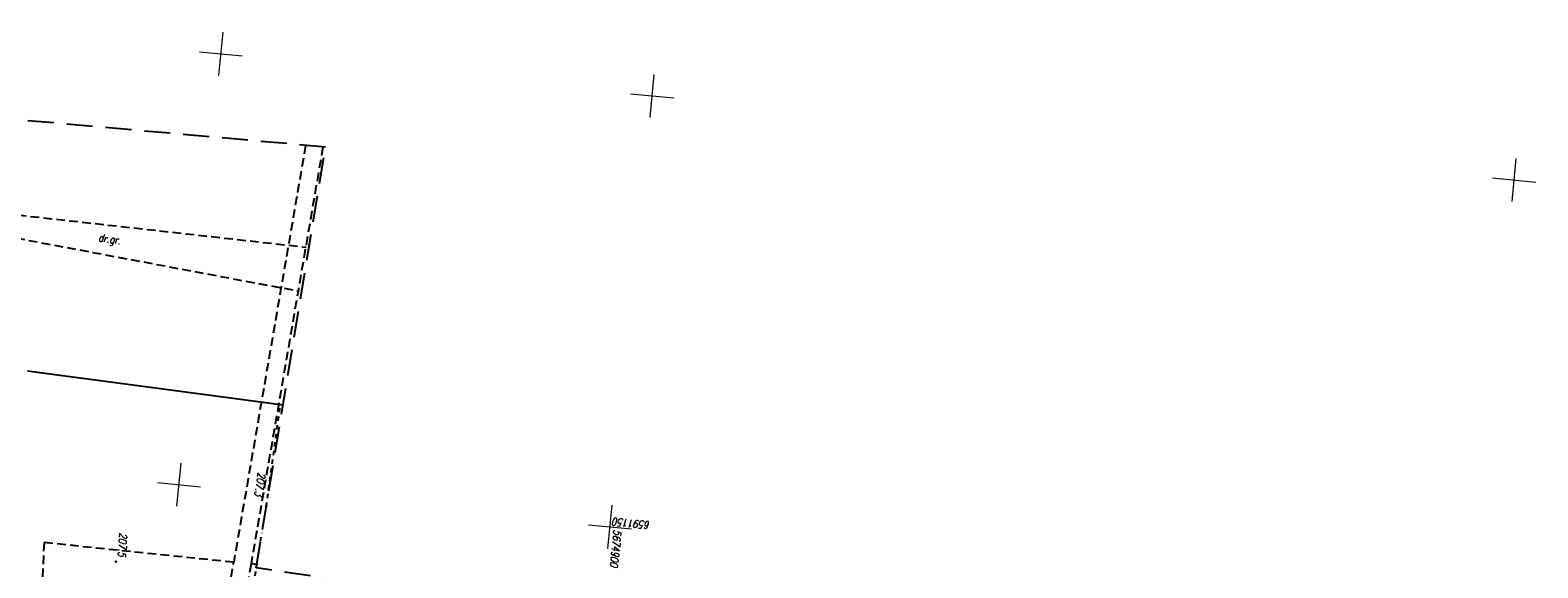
# Model space of a CAD drawing. Extents: x -110 to 11927435, y -6590197 to 5675008.
# Tile 32 of 71: x 11598421 to 11598595, y -1437178 to -1437116. Entities that reach past the tile are written whole.
import ezdxf
from ezdxf.enums import TextEntityAlignment as Align

# ---------------------------------------------------------------- set-up
doc = ezdxf.new("R2010")
doc.units = 0
for name, pattern in [('BPB', [1.5, 1, -0.5]), ('KON', [1.5, 1, -0.5]), ('KOR', [1, 0.5, -0.5]), ('KOU', [1.5, 1, -0.5])]:
    doc.linetypes.add(name, pattern=pattern)
doc.layers.get('0').update_dxf_attribs({"color": 250, "linetype": 'CONTINUOUS', "lineweight": 100})
doc.layers.add('_0', color=7, linetype='CONTINUOUS')
doc.layers.add('PARSI', color=7, linetype='CONTINUOUS', lineweight=20, true_color=0x0a0909)
doc.styles.add('K1_ACAD', font='romans.shx', dxfattribs={"width": 0.8, "oblique": 12})

# ---------------------------------------------------------------- blocks, each defined once
blk = doc.blocks.new('other_WSP')
at = {"linetype": 'Continuous'}
blk.add_circle((0, 0), 0.045, dxfattribs=at)
blk = doc.blocks.new('mzsk01')
at = {"layer": 'PARSI'}
for p, q in [((0, -5), (0, 5)), ((5, 0), (-5, 0))]:
    blk.add_line(p, q, dxfattribs=at)
blk = doc.blocks.new('mdcp Łuszczanowiece')
at = {"layer": '_0', "linetype": 'KOU'}
for p, q in [((6591109.56, 5674862.75), (6591158.28, 5674859.17)), ((6591109.58, 5674860.74), (6591158.3, 5674857.16)), ((6591158.3, 5674859.83), (6591158.28, 5674859.17)), ((6591158.28, 5674859.17), (6591188.59, 5674856.94)), ((6591158.3, 5674857.16), (6591158.17, 5674835.14)), ((6591188.49, 5674854.94), (6591158.3, 5674857.16)), ((6591158.17, 5674835.14), (6591187.56, 5674836.68))]:
    blk.add_line(p, q, dxfattribs=at)
at = {"layer": '_0', "linetype": 'KON'}
for p, q in [((6591120.61, 5674814.93), (6591121.27, 5674861.96)), ((6591122.28, 5674815.06), (6591126.4, 5674861.62))]:
    blk.add_line(p, q, dxfattribs=at)
at = {"layer": '_0'}
blk.add_line((6591139.69, 5674861.06), (6591138.65, 5674831.3), dxfattribs=at)
at = {"layer": '_0', "linetype": 'KOR'}
for p, q in [((6591151.54, 5674860.27), (6591139.66, 5674860.76)), ((6591151.54, 5674860.28), (6591151.54, 5674860.27)), ((6591171.58, 5674859.04), (6591154.59, 5674860.08))]:
    blk.add_line(p, q, dxfattribs=at)
at = {"layer": '_0', "linetype": 'BPB', "ltscale": 3}
blk.add_lwpolyline([(6591165.19, 5674987.46), (6591158.69, 5674859.81), (6591109.55, 5674863.05), (6591110.76, 5674725.53), (6591237.72, 5674719.42), (6591252.96, 5674983.19)], close=True, dxfattribs=at)
at = {"layer": '_0', "color": 253, "xscale": 0.5, "yscale": 0.5, "zscale": 0.5}
for p in [(6591100, 5675000), (6591100, 5674900), (6591150, 5674900), (6591100, 5674850), (6591150, 5674850)]:
    blk.add_blockref('mzsk01', p, dxfattribs=at)
at = {"layer": '_0'}
for p, rotation in [((6591151.54, 5674860.27), 2.396156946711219), ((6591159.55, 5674843.6), 2.396293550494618)]:
    blk.add_blockref('other_WSP', p, dxfattribs=dict(at, rotation=rotation))
at = {"layer": '_0', "color": 253}
for p, rotation in [((6591151.54, 5674860.27), 2.396156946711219), ((6591159.55, 5674843.6), 2.396293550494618)]:
    blk.add_blockref('other_WSP', p, dxfattribs=dict(at, rotation=rotation))
at = {"layer": '_0', "style": 'K1_ACAD', "oblique": 12, "width": 0.8}
blk.add_text('6591150', height=0.9, rotation=270, dxfattribs=at).set_placement((6591149.82, 5674900.25), align=Align.TOP_RIGHT)
blk.add_text('5674900', height=0.9, dxfattribs=at).set_placement((6591150.25, 5674900.18), align=Align.BOTTOM_LEFT)
for s, rotation, p in [('207.3', 357.5957, (6591147.65, 5674858.93)), ('207.5', 2.3963, (6591156.16, 5674843.69)), ('dr.gr.', 87.9334, (6591122.94, 5674837.95))]:
    blk.add_text(s, height=0.9, rotation=rotation, dxfattribs=at).set_placement(p)

msp = doc.modelspace()

# ---------------------------------------------------------------- block references
at = {"layer": '_0', "linetype": 'ByBlock', "lineweight": 9, "rotation": 264.4213637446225}
msp.add_blockref('mdcp Łuszczanowiece', (6591203.335, 5674426.677), dxfattribs=at)

doc.saveas('drawing.dxf')
